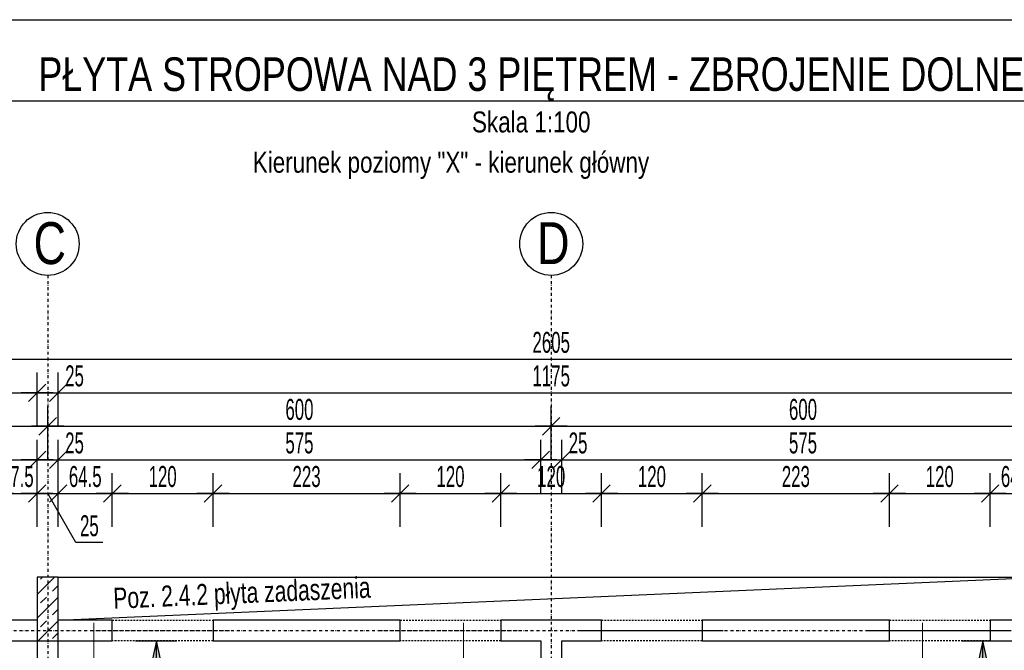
# Model space of a CAD drawing. Header units: millimetres. Extents: x 7622 to 13136, y -11868 to -7450.
# Tile 12 of 19: x 8782 to 9955, y -8202 to -7450. Entities that reach past the tile are written whole.
import ezdxf
from ezdxf.enums import TextEntityAlignment as Align

# ---------------------------------------------------------------- set-up
doc = ezdxf.new("R2010")
doc.units = ezdxf.units.MM
doc.header["$LTSCALE"] = 10
doc.linetypes.add('MO', pattern=[0.7, 0.35, -0.17, 0.01, -0.17])
doc.linetypes.add('MP', pattern=[0.36, 0.2, -0.16])
doc.layers.add('BA_obw', color=230, linetype='Continuous', plot=False)
for name, color, linetype in [('BA_szr', 1, 'Continuous'), ('BA_wym', 1, 'Continuous'), ('BD_lpm', 1, 'MP'), ('BD_osm', 1, 'MO'), ('BD_txs', 2, 'Continuous'), ('BD_wic', 1, 'Continuous'), ('BD_wig', 3, 'Continuous'), ('BZ_P_wid', 3, 'Continuous'), ('BZ_sym', 7, 'Continuous'), ('BZ_txg', 3, 'Continuous'), ('BZ_txs', 2, 'Continuous')]:
    doc.layers.add(name, color=color, linetype=linetype)
doc.styles.add('BIKTG', font='bikromsw.shx', dxfattribs={"width": 0.8})
doc.styles.add('BIKTS', font='bikromsw.shx', dxfattribs={"width": 0.8})
doc.styles.add('BIKWYM', font='bikromsw.shx', dxfattribs={"width": 0.6})
doc.dimstyles.new('BA_KR_100_cm', dxfattribs={"dimtxt": 25, "dimasz": 1.666667, "dimexe": 24, "dimexo": 0, "dimgap": 0, "dimtad": 0, "dimdec": 1, "dimrnd": 0.5, "dimzin": 9, "dimdsep": 46, "dimtxsty": 'BIKWYM', "dimblk": 'WYM-KR', "dimcen": 0, "dimdle": 20, "dimclrd": 256, "dimclre": 256, "dimclrt": 2, "dimadec": 0, "dimazin": 0, "dimtfac": 0.033333, "dimtdec": 1, "dimtmove": 0, "dimatfit": 3, "dimldrblk": 'WYM-KR', "dimfxl": 25, "dimfxlon": 1, "dimtvp": 0.8, "dimtolj": 1, "dimarcsym": 0})
doc.dimstyles.new('BZ_ST_100_cm', dxfattribs={"dimtxt": 25, "dimasz": 1.666667, "dimexe": 24, "dimexo": 0, "dimgap": 0, "dimtad": 0, "dimdec": 1, "dimrnd": 0.5, "dimdsep": 46, "dimtxsty": 'BIKWYM', "dimblk": 'WYM-ST', "dimcen": 0, "dimdle": 20, "dimclrd": 256, "dimclre": 256, "dimclrt": 7, "dimadec": 0, "dimazin": 0, "dimtfac": 0.033333, "dimtdec": 1, "dimtix": 1, "dimtmove": 2, "dimatfit": 3, "dimldrblk": 'WYM-ST', "dimfxl": 25, "dimfxlon": 1, "dimtvp": 0.8, "dimtolj": 1, "dimtzin": 0, "dimarcsym": 0})

# ---------------------------------------------------------------- blocks, each defined once
blk = doc.blocks.new('WYM-KR')
at = {"linetype": 'ByBlock'}
blk.add_line((11.52, 0), (-11.52, 0), dxfattribs=at)
at = {"color": 7, "linetype": 'ByBlock'}
blk.add_line((6.24, 6.24), (-6.24, -6.24), dxfattribs=at)
blk = doc.blocks.new('*D28')
at = {"layer": 'BA_wym', "lineweight": -2}
for p, q in [((8755.2, -8054.6), (8755.2, -7990.6)), ((8802.7, -8054.6), (8802.7, -7990.6)), ((8753.5, -8014.6), (8751.9, -8014.6)), ((8755.2, -8014.6), (8802.7, -8014.6)), ((8804.4, -8014.6), (8806, -8014.6))]:
    blk.add_line(p, q, dxfattribs=at)
at = {"layer": 'Defpoints', "color": 0}
for p in [(8802.7, -8014.6), (8755.2, -8165.6), (8802.7, -8165.6)]:
    blk.add_point(p, dxfattribs=at)
at = {"layer": 'BA_wym', "lineweight": -2, "xscale": 1.666666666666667, "yscale": 1.666666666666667, "zscale": 1.666666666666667}
blk.add_blockref('WYM-KR', (8755.2, -8014.6), dxfattribs=at)
at = {"layer": 'BA_wym', "lineweight": -2, "xscale": 1.666666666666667, "yscale": 1.666666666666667, "zscale": 1.666666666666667, "rotation": 180}
blk.add_blockref('WYM-KR', (8802.7, -8014.6), dxfattribs=at)
at = {"layer": 'BA_wym', "color": 2, "insert": (8779, -7994.6), "char_height": 25, "attachment_point": 5, "style": 'BIKWYM'}
blk.add_mtext('\\A1;47.5', dxfattribs=at)
blk = doc.blocks.new('*D29')
at = {"layer": 'BA_wym', "lineweight": -2}
for p, q in [((8802.7, -8054.6), (8802.7, -7990.6)), ((8827.7, -8054.6), (8827.7, -7990.6)), ((8801, -8014.6), (8799.4, -8014.6)), ((8802.7, -8014.6), (8827.7, -8014.6)), ((8848.7, -8073.3), (8815.2, -8014.6)), ((8829.4, -8014.6), (8831, -8014.6)), ((8881.1, -8073.3), (8848.7, -8073.3))]:
    blk.add_line(p, q, dxfattribs=at)
at = {"layer": 'Defpoints', "color": 0}
for p in [(8827.7, -8014.6), (8802.7, -8165.6), (8827.7, -8165.6)]:
    blk.add_point(p, dxfattribs=at)
at = {"layer": 'BA_wym', "lineweight": -2, "xscale": 1.666666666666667, "yscale": 1.666666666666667, "zscale": 1.666666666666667}
blk.add_blockref('WYM-KR', (8802.7, -8014.6), dxfattribs=at)
at = {"layer": 'BA_wym', "lineweight": -2, "xscale": 1.666666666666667, "yscale": 1.666666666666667, "zscale": 1.666666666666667, "rotation": 180}
blk.add_blockref('WYM-KR', (8827.7, -8014.6), dxfattribs=at)
at = {"layer": 'BA_wym', "color": 2, "insert": (8864.9, -8053.3), "char_height": 25, "attachment_point": 5, "style": 'BIKWYM'}
blk.add_mtext('\\A1;25', dxfattribs=at)
blk = doc.blocks.new('*D30')
at = {"layer": 'BA_wym', "lineweight": -2}
for p, q in [((8827.7, -8054.6), (8827.7, -7990.6)), ((8892.2, -8054.6), (8892.2, -7990.6)), ((8829.4, -8014.6), (8890.5, -8014.6))]:
    blk.add_line(p, q, dxfattribs=at)
at = {"layer": 'Defpoints', "color": 0}
for p in [(8892.2, -8014.6), (8827.7, -8165.6), (8892.2, -8165.6)]:
    blk.add_point(p, dxfattribs=at)
at = {"layer": 'BA_wym', "lineweight": -2, "xscale": 1.666666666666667, "yscale": 1.666666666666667, "zscale": 1.666666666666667, "rotation": 180}
blk.add_blockref('WYM-KR', (8827.7, -8014.6), dxfattribs=at)
at = {"layer": 'BA_wym', "lineweight": -2, "xscale": 1.666666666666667, "yscale": 1.666666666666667, "zscale": 1.666666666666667}
blk.add_blockref('WYM-KR', (8892.2, -8014.6), dxfattribs=at)
at = {"layer": 'BA_wym', "color": 2, "insert": (8860, -7994.6), "char_height": 25, "attachment_point": 5, "style": 'BIKWYM'}
blk.add_mtext('\\A1;64.5', dxfattribs=at)
blk = doc.blocks.new('*D31')
at = {"layer": 'BA_wym', "lineweight": -2}
for p, q in [((8892.2, -8054.6), (8892.2, -7990.6)), ((9012.2, -8054.6), (9012.2, -7990.6)), ((8893.9, -8014.6), (9010.5, -8014.6))]:
    blk.add_line(p, q, dxfattribs=at)
at = {"layer": 'Defpoints', "color": 0}
for p in [(9012.2, -8014.6), (8892.2, -8165.6), (9012.2, -8165.6)]:
    blk.add_point(p, dxfattribs=at)
at = {"layer": 'BA_wym', "lineweight": -2, "xscale": 1.666666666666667, "yscale": 1.666666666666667, "zscale": 1.666666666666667, "rotation": 180}
blk.add_blockref('WYM-KR', (8892.2, -8014.6), dxfattribs=at)
at = {"layer": 'BA_wym', "lineweight": -2, "xscale": 1.666666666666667, "yscale": 1.666666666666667, "zscale": 1.666666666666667}
blk.add_blockref('WYM-KR', (9012.2, -8014.6), dxfattribs=at)
at = {"layer": 'BA_wym', "color": 2, "insert": (8952.2, -7994.6), "char_height": 25, "attachment_point": 5, "style": 'BIKWYM'}
blk.add_mtext('\\A1;120', dxfattribs=at)
blk = doc.blocks.new('*D32')
at = {"layer": 'BA_wym', "lineweight": -2}
for p, q in [((9012.2, -8054.6), (9012.2, -7990.6)), ((9235.2, -8054.6), (9235.2, -7990.6)), ((9013.9, -8014.6), (9233.5, -8014.6))]:
    blk.add_line(p, q, dxfattribs=at)
at = {"layer": 'Defpoints', "color": 0}
for p in [(9235.2, -8014.6), (9012.2, -8165.6), (9235.2, -8165.6)]:
    blk.add_point(p, dxfattribs=at)
at = {"layer": 'BA_wym', "lineweight": -2, "xscale": 1.666666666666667, "yscale": 1.666666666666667, "zscale": 1.666666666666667, "rotation": 180}
blk.add_blockref('WYM-KR', (9012.2, -8014.6), dxfattribs=at)
at = {"layer": 'BA_wym', "lineweight": -2, "xscale": 1.666666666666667, "yscale": 1.666666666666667, "zscale": 1.666666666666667}
blk.add_blockref('WYM-KR', (9235.2, -8014.6), dxfattribs=at)
at = {"layer": 'BA_wym', "color": 2, "insert": (9123.7, -7994.6), "char_height": 25, "attachment_point": 5, "style": 'BIKWYM'}
blk.add_mtext('\\A1;223', dxfattribs=at)
blk = doc.blocks.new('*D33')
at = {"layer": 'BA_wym', "lineweight": -2}
for p, q in [((9235.2, -8054.6), (9235.2, -7990.6)), ((9355.2, -8054.6), (9355.2, -7990.6)), ((9236.9, -8014.6), (9353.5, -8014.6))]:
    blk.add_line(p, q, dxfattribs=at)
at = {"layer": 'Defpoints', "color": 0}
for p in [(9355.2, -8014.6), (9235.2, -8165.6), (9355.2, -8165.6)]:
    blk.add_point(p, dxfattribs=at)
at = {"layer": 'BA_wym', "lineweight": -2, "xscale": 1.666666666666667, "yscale": 1.666666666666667, "zscale": 1.666666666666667, "rotation": 180}
blk.add_blockref('WYM-KR', (9235.2, -8014.6), dxfattribs=at)
at = {"layer": 'BA_wym', "lineweight": -2, "xscale": 1.666666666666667, "yscale": 1.666666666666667, "zscale": 1.666666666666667}
blk.add_blockref('WYM-KR', (9355.2, -8014.6), dxfattribs=at)
at = {"layer": 'BA_wym', "color": 2, "insert": (9295.2, -7994.6), "char_height": 25, "attachment_point": 5, "style": 'BIKWYM'}
blk.add_mtext('\\A1;120', dxfattribs=at)
blk = doc.blocks.new('*D34')
at = {"layer": 'BA_wym', "lineweight": -2}
for p, q in [((9355.2, -8054.6), (9355.2, -7990.6)), ((9475.2, -8054.6), (9475.2, -7990.6)), ((9356.9, -8014.6), (9473.5, -8014.6))]:
    blk.add_line(p, q, dxfattribs=at)
at = {"layer": 'Defpoints', "color": 0}
for p in [(9475.2, -8014.6), (9355.2, -8165.6), (9475.2, -8165.6)]:
    blk.add_point(p, dxfattribs=at)
at = {"layer": 'BA_wym', "lineweight": -2, "xscale": 1.666666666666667, "yscale": 1.666666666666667, "zscale": 1.666666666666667, "rotation": 180}
blk.add_blockref('WYM-KR', (9355.2, -8014.6), dxfattribs=at)
at = {"layer": 'BA_wym', "lineweight": -2, "xscale": 1.666666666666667, "yscale": 1.666666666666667, "zscale": 1.666666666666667}
blk.add_blockref('WYM-KR', (9475.2, -8014.6), dxfattribs=at)
at = {"layer": 'BA_wym', "color": 2, "insert": (9415.2, -7994.6), "char_height": 25, "attachment_point": 5, "style": 'BIKWYM'}
blk.add_mtext('\\A1;120', dxfattribs=at)
blk = doc.blocks.new('*D35')
at = {"layer": 'BA_wym', "lineweight": -2}
for p, q in [((9475.2, -8054.6), (9475.2, -7990.6)), ((9595.2, -8054.6), (9595.2, -7990.6)), ((9476.9, -8014.6), (9593.5, -8014.6))]:
    blk.add_line(p, q, dxfattribs=at)
at = {"layer": 'Defpoints', "color": 0}
for p in [(9595.2, -8014.6), (9475.2, -8165.6), (9595.2, -8165.6)]:
    blk.add_point(p, dxfattribs=at)
at = {"layer": 'BA_wym', "lineweight": -2, "xscale": 1.666666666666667, "yscale": 1.666666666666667, "zscale": 1.666666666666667, "rotation": 180}
blk.add_blockref('WYM-KR', (9475.2, -8014.6), dxfattribs=at)
at = {"layer": 'BA_wym', "lineweight": -2, "xscale": 1.666666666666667, "yscale": 1.666666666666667, "zscale": 1.666666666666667}
blk.add_blockref('WYM-KR', (9595.2, -8014.6), dxfattribs=at)
at = {"layer": 'BA_wym', "color": 2, "insert": (9535.2, -7994.6), "char_height": 25, "attachment_point": 5, "style": 'BIKWYM'}
blk.add_mtext('\\A1;120', dxfattribs=at)
blk = doc.blocks.new('*D36')
at = {"layer": 'BA_wym', "lineweight": -2}
for p, q in [((9595.2, -8054.6), (9595.2, -7990.6)), ((9818.2, -8054.6), (9818.2, -7990.6)), ((9596.9, -8014.6), (9816.5, -8014.6))]:
    blk.add_line(p, q, dxfattribs=at)
at = {"layer": 'Defpoints', "color": 0}
for p in [(9818.2, -8014.6), (9595.2, -8165.6), (9818.2, -8165.6)]:
    blk.add_point(p, dxfattribs=at)
at = {"layer": 'BA_wym', "lineweight": -2, "xscale": 1.666666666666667, "yscale": 1.666666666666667, "zscale": 1.666666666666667, "rotation": 180}
blk.add_blockref('WYM-KR', (9595.2, -8014.6), dxfattribs=at)
at = {"layer": 'BA_wym', "lineweight": -2, "xscale": 1.666666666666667, "yscale": 1.666666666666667, "zscale": 1.666666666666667}
blk.add_blockref('WYM-KR', (9818.2, -8014.6), dxfattribs=at)
at = {"layer": 'BA_wym', "color": 2, "insert": (9706.7, -7994.6), "char_height": 25, "attachment_point": 5, "style": 'BIKWYM'}
blk.add_mtext('\\A1;223', dxfattribs=at)
blk = doc.blocks.new('*D37')
at = {"layer": 'BA_wym', "lineweight": -2}
for p, q in [((9818.2, -8054.6), (9818.2, -7990.6)), ((9938.2, -8054.6), (9938.2, -7990.6)), ((9819.9, -8014.6), (9936.5, -8014.6))]:
    blk.add_line(p, q, dxfattribs=at)
at = {"layer": 'Defpoints', "color": 0}
for p in [(9938.2, -8014.6), (9818.2, -8165.6), (9938.2, -8165.6)]:
    blk.add_point(p, dxfattribs=at)
at = {"layer": 'BA_wym', "lineweight": -2, "xscale": 1.666666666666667, "yscale": 1.666666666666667, "zscale": 1.666666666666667, "rotation": 180}
blk.add_blockref('WYM-KR', (9818.2, -8014.6), dxfattribs=at)
at = {"layer": 'BA_wym', "lineweight": -2, "xscale": 1.666666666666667, "yscale": 1.666666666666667, "zscale": 1.666666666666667}
blk.add_blockref('WYM-KR', (9938.2, -8014.6), dxfattribs=at)
at = {"layer": 'BA_wym', "color": 2, "insert": (9878.2, -7994.6), "char_height": 25, "attachment_point": 5, "style": 'BIKWYM'}
blk.add_mtext('\\A1;120', dxfattribs=at)
blk = doc.blocks.new('*D38')
at = {"layer": 'BA_wym', "lineweight": -2}
for p, q in [((9938.2, -8054.6), (9938.2, -7990.6)), ((10002.7, -8054.6), (10002.7, -7990.6)), ((9939.9, -8014.6), (10001, -8014.6))]:
    blk.add_line(p, q, dxfattribs=at)
at = {"layer": 'Defpoints', "color": 0}
for p in [(10002.7, -8014.6), (9938.2, -8165.6), (10002.7, -8165.6)]:
    blk.add_point(p, dxfattribs=at)
at = {"layer": 'BA_wym', "lineweight": -2, "xscale": 1.666666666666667, "yscale": 1.666666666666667, "zscale": 1.666666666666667, "rotation": 180}
blk.add_blockref('WYM-KR', (9938.2, -8014.6), dxfattribs=at)
at = {"layer": 'BA_wym', "lineweight": -2, "xscale": 1.666666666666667, "yscale": 1.666666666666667, "zscale": 1.666666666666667}
blk.add_blockref('WYM-KR', (10002.7, -8014.6), dxfattribs=at)
at = {"layer": 'BA_wym', "color": 2, "insert": (9970.5, -7994.6), "char_height": 25, "attachment_point": 5, "style": 'BIKWYM'}
blk.add_mtext('\\A1;64.5', dxfattribs=at)
blk = doc.blocks.new('*D47')
at = {"layer": 'BA_wym', "lineweight": -2}
for p, q in [((8137.7, -8014.6), (8137.7, -7950.6)), ((8802.7, -8014.6), (8802.7, -7950.6)), ((8139.4, -7974.6), (8801, -7974.6))]:
    blk.add_line(p, q, dxfattribs=at)
at = {"layer": 'Defpoints', "color": 0}
for p in [(8802.7, -7974.6), (8802.7, -8114.6), (8137.7, -8165.6)]:
    blk.add_point(p, dxfattribs=at)
at = {"layer": 'BA_wym', "lineweight": -2, "xscale": 1.666666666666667, "yscale": 1.666666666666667, "zscale": 1.666666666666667, "rotation": 180}
blk.add_blockref('WYM-KR', (8137.7, -7974.6), dxfattribs=at)
at = {"layer": 'BA_wym', "lineweight": -2, "xscale": 1.666666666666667, "yscale": 1.666666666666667, "zscale": 1.666666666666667}
blk.add_blockref('WYM-KR', (8802.7, -7974.6), dxfattribs=at)
at = {"layer": 'BA_wym', "color": 2, "insert": (8470.2, -7954.6), "char_height": 25, "attachment_point": 5, "style": 'BIKWYM'}
blk.add_mtext('\\A1;665', dxfattribs=at)
blk = doc.blocks.new('*D48')
at = {"layer": 'BA_wym', "lineweight": -2}
for p, q in [((8802.7, -8014.6), (8802.7, -7950.6)), ((8827.7, -8014.6), (8827.7, -7950.6)), ((8801, -7974.6), (8799.4, -7974.6)), ((8802.7, -7974.6), (8827.7, -7974.6)), ((8829.4, -7974.6), (8863.4, -7974.6))]:
    blk.add_line(p, q, dxfattribs=at)
at = {"layer": 'Defpoints', "color": 0}
for p in [(8827.7, -7974.6), (8802.7, -8114.6), (8827.7, -8114.6)]:
    blk.add_point(p, dxfattribs=at)
at = {"layer": 'BA_wym', "lineweight": -2, "xscale": 1.666666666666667, "yscale": 1.666666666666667, "zscale": 1.666666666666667}
blk.add_blockref('WYM-KR', (8802.7, -7974.6), dxfattribs=at)
at = {"layer": 'BA_wym', "lineweight": -2, "xscale": 1.666666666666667, "yscale": 1.666666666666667, "zscale": 1.666666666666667, "rotation": 180}
blk.add_blockref('WYM-KR', (8827.7, -7974.6), dxfattribs=at)
at = {"layer": 'BA_wym', "color": 2, "insert": (8847.2, -7954.6), "char_height": 25, "attachment_point": 5, "style": 'BIKWYM'}
blk.add_mtext('\\A1;25', dxfattribs=at)
blk = doc.blocks.new('*D49')
at = {"layer": 'BA_wym', "lineweight": -2}
for p, q in [((8827.7, -8014.6), (8827.7, -7950.6)), ((9402.7, -8014.6), (9402.7, -7950.6)), ((8829.4, -7974.6), (9401, -7974.6))]:
    blk.add_line(p, q, dxfattribs=at)
at = {"layer": 'Defpoints', "color": 0}
for p in [(9402.7, -7974.6), (8827.7, -8114.6), (9402.7, -8190.6)]:
    blk.add_point(p, dxfattribs=at)
at = {"layer": 'BA_wym', "lineweight": -2, "xscale": 1.666666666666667, "yscale": 1.666666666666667, "zscale": 1.666666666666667, "rotation": 180}
blk.add_blockref('WYM-KR', (8827.7, -7974.6), dxfattribs=at)
at = {"layer": 'BA_wym', "lineweight": -2, "xscale": 1.666666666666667, "yscale": 1.666666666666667, "zscale": 1.666666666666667}
blk.add_blockref('WYM-KR', (9402.7, -7974.6), dxfattribs=at)
at = {"layer": 'BA_wym', "color": 2, "insert": (9115.2, -7954.6), "char_height": 25, "attachment_point": 5, "style": 'BIKWYM'}
blk.add_mtext('\\A1;575', dxfattribs=at)
blk = doc.blocks.new('*D50')
at = {"layer": 'BA_wym', "lineweight": -2}
for p, q in [((9402.7, -8014.6), (9402.7, -7950.6)), ((9427.7, -8014.6), (9427.7, -7950.6)), ((9401, -7974.6), (9399.4, -7974.6)), ((9402.7, -7974.6), (9427.7, -7974.6)), ((9429.4, -7974.6), (9463.4, -7974.6))]:
    blk.add_line(p, q, dxfattribs=at)
at = {"layer": 'Defpoints', "color": 0}
for p in [(9427.7, -7974.6), (9402.7, -8190.6), (9427.7, -8190.6)]:
    blk.add_point(p, dxfattribs=at)
at = {"layer": 'BA_wym', "lineweight": -2, "xscale": 1.666666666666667, "yscale": 1.666666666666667, "zscale": 1.666666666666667}
blk.add_blockref('WYM-KR', (9402.7, -7974.6), dxfattribs=at)
at = {"layer": 'BA_wym', "lineweight": -2, "xscale": 1.666666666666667, "yscale": 1.666666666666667, "zscale": 1.666666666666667, "rotation": 180}
blk.add_blockref('WYM-KR', (9427.7, -7974.6), dxfattribs=at)
at = {"layer": 'BA_wym', "color": 2, "insert": (9447.2, -7954.6), "char_height": 25, "attachment_point": 5, "style": 'BIKWYM'}
blk.add_mtext('\\A1;25', dxfattribs=at)
blk = doc.blocks.new('*D51')
at = {"layer": 'BA_wym', "lineweight": -2}
for p, q in [((9427.7, -8014.6), (9427.7, -7950.6)), ((10002.7, -8014.6), (10002.7, -7950.6)), ((9429.4, -7974.6), (10001, -7974.6))]:
    blk.add_line(p, q, dxfattribs=at)
at = {"layer": 'Defpoints', "color": 0}
for p in [(10002.7, -7974.6), (10002.7, -8114.6), (9427.7, -8190.6)]:
    blk.add_point(p, dxfattribs=at)
at = {"layer": 'BA_wym', "lineweight": -2, "xscale": 1.666666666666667, "yscale": 1.666666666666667, "zscale": 1.666666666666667, "rotation": 180}
blk.add_blockref('WYM-KR', (9427.7, -7974.6), dxfattribs=at)
at = {"layer": 'BA_wym', "lineweight": -2, "xscale": 1.666666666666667, "yscale": 1.666666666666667, "zscale": 1.666666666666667}
blk.add_blockref('WYM-KR', (10002.7, -7974.6), dxfattribs=at)
at = {"layer": 'BA_wym', "color": 2, "insert": (9715.2, -7954.6), "char_height": 25, "attachment_point": 5, "style": 'BIKWYM'}
blk.add_mtext('\\A1;575', dxfattribs=at)
blk = doc.blocks.new('*D57')
at = {"layer": 'BA_wym', "lineweight": -2}
for p, q in [((8665.2, -7974.6), (8665.2, -7910.6)), ((8815.2, -7974.6), (8815.2, -7910.6)), ((8666.9, -7934.6), (8813.5, -7934.6))]:
    blk.add_line(p, q, dxfattribs=at)
at = {"layer": 'Defpoints', "color": 0}
for p in [(8815.2, -7934.6), (8815.2, -8114.6), (8665.2, -8274.6)]:
    blk.add_point(p, dxfattribs=at)
at = {"layer": 'BA_wym', "lineweight": -2, "xscale": 1.666666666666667, "yscale": 1.666666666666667, "zscale": 1.666666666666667, "rotation": 180}
blk.add_blockref('WYM-KR', (8665.2, -7934.6), dxfattribs=at)
at = {"layer": 'BA_wym', "lineweight": -2, "xscale": 1.666666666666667, "yscale": 1.666666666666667, "zscale": 1.666666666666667}
blk.add_blockref('WYM-KR', (8815.2, -7934.6), dxfattribs=at)
at = {"layer": 'BA_wym', "color": 2, "insert": (8740.2, -7914.6), "char_height": 25, "attachment_point": 5, "style": 'BIKWYM'}
blk.add_mtext('\\A1;150', dxfattribs=at)
blk = doc.blocks.new('*D58')
at = {"layer": 'BA_wym', "lineweight": -2}
for p, q in [((8815.2, -7974.6), (8815.2, -7910.6)), ((9415.2, -7974.6), (9415.2, -7910.6)), ((8816.9, -7934.6), (9413.5, -7934.6))]:
    blk.add_line(p, q, dxfattribs=at)
at = {"layer": 'Defpoints', "color": 0}
for p in [(9415.2, -7934.6), (8815.2, -8114.6), (9415.2, -8165.6)]:
    blk.add_point(p, dxfattribs=at)
at = {"layer": 'BA_wym', "lineweight": -2, "xscale": 1.666666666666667, "yscale": 1.666666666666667, "zscale": 1.666666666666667, "rotation": 180}
blk.add_blockref('WYM-KR', (8815.2, -7934.6), dxfattribs=at)
at = {"layer": 'BA_wym', "lineweight": -2, "xscale": 1.666666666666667, "yscale": 1.666666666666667, "zscale": 1.666666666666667}
blk.add_blockref('WYM-KR', (9415.2, -7934.6), dxfattribs=at)
at = {"layer": 'BA_wym', "color": 2, "insert": (9115.2, -7914.6), "char_height": 25, "attachment_point": 5, "style": 'BIKWYM'}
blk.add_mtext('\\A1;600', dxfattribs=at)
blk = doc.blocks.new('*D59')
at = {"layer": 'BA_wym', "lineweight": -2}
for p, q in [((9415.2, -7974.6), (9415.2, -7910.6)), ((10015.2, -7974.6), (10015.2, -7910.6)), ((9416.9, -7934.6), (10013.5, -7934.6))]:
    blk.add_line(p, q, dxfattribs=at)
at = {"layer": 'Defpoints', "color": 0}
for p in [(10015.2, -7934.6), (10015.2, -8114.6), (9415.2, -8165.6)]:
    blk.add_point(p, dxfattribs=at)
at = {"layer": 'BA_wym', "lineweight": -2, "xscale": 1.666666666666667, "yscale": 1.666666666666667, "zscale": 1.666666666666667, "rotation": 180}
blk.add_blockref('WYM-KR', (9415.2, -7934.6), dxfattribs=at)
at = {"layer": 'BA_wym', "lineweight": -2, "xscale": 1.666666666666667, "yscale": 1.666666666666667, "zscale": 1.666666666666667}
blk.add_blockref('WYM-KR', (10015.2, -7934.6), dxfattribs=at)
at = {"layer": 'BA_wym', "color": 2, "insert": (9715.2, -7914.6), "char_height": 25, "attachment_point": 5, "style": 'BIKWYM'}
blk.add_mtext('\\A1;600', dxfattribs=at)
blk = doc.blocks.new('*D63')
at = {"layer": 'BA_wym', "lineweight": -2}
for p, q in [((8112.7, -7894.6), (8112.7, -7830.6)), ((10717.7, -7894.6), (10717.7, -7830.6)), ((8114.4, -7854.6), (10716, -7854.6))]:
    blk.add_line(p, q, dxfattribs=at)
at = {"layer": 'Defpoints', "color": 0}
for p in [(10717.7, -7854.6), (8112.7, -8165.6), (10717.7, -8165.6)]:
    blk.add_point(p, dxfattribs=at)
at = {"layer": 'BA_wym', "lineweight": -2, "xscale": 1.666666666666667, "yscale": 1.666666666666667, "zscale": 1.666666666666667, "rotation": 180}
blk.add_blockref('WYM-KR', (8112.7, -7854.6), dxfattribs=at)
at = {"layer": 'BA_wym', "lineweight": -2, "xscale": 1.666666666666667, "yscale": 1.666666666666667, "zscale": 1.666666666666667}
blk.add_blockref('WYM-KR', (10717.7, -7854.6), dxfattribs=at)
at = {"layer": 'BA_wym', "color": 2, "insert": (9415.2, -7834.6), "char_height": 25, "attachment_point": 5, "style": 'BIKWYM'}
blk.add_mtext('\\A1;2605', dxfattribs=at)
blk = doc.blocks.new('*D64')
at = {"layer": 'BA_wym', "lineweight": -2}
for p, q in [((8112.7, -7934.6), (8112.7, -7870.6)), ((8802.7, -7934.6), (8802.7, -7870.6)), ((8114.4, -7894.6), (8801, -7894.6))]:
    blk.add_line(p, q, dxfattribs=at)
at = {"layer": 'Defpoints', "color": 0}
for p in [(8802.7, -7894.6), (8802.7, -8114.6), (8112.7, -8165.6)]:
    blk.add_point(p, dxfattribs=at)
at = {"layer": 'BA_wym', "lineweight": -2, "xscale": 1.666666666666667, "yscale": 1.666666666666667, "zscale": 1.666666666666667, "rotation": 180}
blk.add_blockref('WYM-KR', (8112.7, -7894.6), dxfattribs=at)
at = {"layer": 'BA_wym', "lineweight": -2, "xscale": 1.666666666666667, "yscale": 1.666666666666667, "zscale": 1.666666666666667}
blk.add_blockref('WYM-KR', (8802.7, -7894.6), dxfattribs=at)
at = {"layer": 'BA_wym', "color": 2, "insert": (8457.7, -7874.6), "char_height": 25, "attachment_point": 5, "style": 'BIKWYM'}
blk.add_mtext('\\A1;690', dxfattribs=at)
blk = doc.blocks.new('*D65')
at = {"layer": 'BA_wym', "lineweight": -2}
for p, q in [((8827.7, -7934.6), (8827.7, -7870.6)), ((10002.7, -7934.6), (10002.7, -7870.6)), ((8829.4, -7894.6), (10001, -7894.6))]:
    blk.add_line(p, q, dxfattribs=at)
at = {"layer": 'Defpoints', "color": 0}
for p in [(10002.7, -7894.6), (8827.7, -8114.6), (10002.7, -8114.6)]:
    blk.add_point(p, dxfattribs=at)
at = {"layer": 'BA_wym', "lineweight": -2, "xscale": 1.666666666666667, "yscale": 1.666666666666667, "zscale": 1.666666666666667, "rotation": 180}
blk.add_blockref('WYM-KR', (8827.7, -7894.6), dxfattribs=at)
at = {"layer": 'BA_wym', "lineweight": -2, "xscale": 1.666666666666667, "yscale": 1.666666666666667, "zscale": 1.666666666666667}
blk.add_blockref('WYM-KR', (10002.7, -7894.6), dxfattribs=at)
at = {"layer": 'BA_wym', "color": 2, "insert": (9415.2, -7874.6), "char_height": 25, "attachment_point": 5, "style": 'BIKWYM'}
blk.add_mtext('\\A1;1175', dxfattribs=at)
blk = doc.blocks.new('*D170')
at = {"layer": 'BA_wym', "lineweight": -2}
for p, q in [((8802.7, -7934.6), (8802.7, -7870.6)), ((8827.7, -7934.6), (8827.7, -7870.6)), ((8801, -7894.6), (8799.4, -7894.6)), ((8802.7, -7894.6), (8827.7, -7894.6)), ((8829.4, -7894.6), (8863.4, -7894.6))]:
    blk.add_line(p, q, dxfattribs=at)
at = {"layer": 'Defpoints', "color": 0}
for p in [(8827.7, -7894.6), (8802.7, -8114.6), (8827.7, -8114.6)]:
    blk.add_point(p, dxfattribs=at)
at = {"layer": 'BA_wym', "lineweight": -2, "xscale": 1.666666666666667, "yscale": 1.666666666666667, "zscale": 1.666666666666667}
blk.add_blockref('WYM-KR', (8802.7, -7894.6), dxfattribs=at)
at = {"layer": 'BA_wym', "lineweight": -2, "xscale": 1.666666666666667, "yscale": 1.666666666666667, "zscale": 1.666666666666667, "rotation": 180}
blk.add_blockref('WYM-KR', (8827.7, -7894.6), dxfattribs=at)
at = {"layer": 'BA_wym', "color": 2, "insert": (8847.2, -7874.6), "char_height": 25, "attachment_point": 5, "style": 'BIKWYM'}
blk.add_mtext('\\A1;25', dxfattribs=at)
blk = doc.blocks.new('eoprz')
blk = doc.blocks.new('WYM-ST')
blk.add_hatch(color=256).paths.add_polyline_path([(-13, 2.88), (0, 0), (-13, -2.88)])
blk.add_lwpolyline([(0, 0), (-13, 2.88), (-13, -2.88), (0, 0)])
blk = doc.blocks.new('*D181')
at = {"layer": 'BA_wym', "lineweight": -2}
for p, q in [((9904.5, -8190.6), (9953.5, -8190.6)), ((9929.5, -9003.9), (9929.5, -8192.2)), ((9904.5, -9005.6), (9953.5, -9005.6))]:
    blk.add_line(p, q, dxfattribs=at)
at = {"layer": 'Defpoints', "color": 0}
for p in [(9747.6, -8190.6), (9929.5, -8190.6), (9747.6, -9005.6)]:
    blk.add_point(p, dxfattribs=at)
at = {"layer": 'BA_wym', "lineweight": -2, "xscale": 1.666666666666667, "yscale": 1.666666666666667, "zscale": 1.666666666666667}
for p, rotation in [((9929.5, -8190.6), 90), ((9929.5, -9005.6), 270)]:
    blk.add_blockref('WYM-ST', p, dxfattribs=dict(at, rotation=rotation))
at = {"layer": 'BA_wym', "color": 7, "insert": (9909.5, -8598.1), "char_height": 25, "attachment_point": 5, "rotation": 90, "style": 'BIKWYM'}
blk.add_mtext('\\A1;815', dxfattribs=at)
blk = doc.blocks.new('*D190')
at = {"layer": 'BA_wym', "lineweight": -2}
for p, q in [((8919.8, -8190.6), (8968.8, -8190.6)), ((8944.8, -8467.9), (8944.8, -8192.2)), ((8919.8, -8469.6), (8968.8, -8469.6))]:
    blk.add_line(p, q, dxfattribs=at)
at = {"layer": 'Defpoints', "color": 0}
for p in [(8827.7, -8190.6), (8944.8, -8190.6), (8827.7, -8469.6)]:
    blk.add_point(p, dxfattribs=at)
at = {"layer": 'BA_wym', "lineweight": -2, "xscale": 1.666666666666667, "yscale": 1.666666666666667, "zscale": 1.666666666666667}
for p, rotation in [((8944.8, -8190.6), 90), ((8944.8, -8469.6), 270)]:
    blk.add_blockref('WYM-ST', p, dxfattribs=dict(at, rotation=rotation))
at = {"layer": 'BA_wym', "color": 7, "insert": (8924.8, -8330.1), "char_height": 25, "attachment_point": 5, "rotation": 90, "style": 'BIKWYM'}
blk.add_mtext('\\A1;279', dxfattribs=at)

msp = doc.modelspace()

# ---------------------------------------------------------------- hatches: boundary and pattern name
at = {"layer": 'BA_szr'}
h = msp.add_hatch(dxfattribs=at)
h.set_pattern_fill('BIK_ZELBET', color=256, scale=100, angle=45, pattern_type=2)
h.set_pattern_definition([(45, (-2811.071, -9255.417), (-14.142136, 14.142136), []), (45, (-2818.142, -9248.346), (-14.142136, 14.142136), [10, -10])])
h.paths.add_polyline_path([(8802.71, -8190.57), (8827.71, -8190.57), (8827.71, -8114.57), (8802.71, -8114.57)])

# ---------------------------------------------------------------- linework, layer by layer
at = {"layer": 'BA_obw'}
msp.add_lwpolyline([(7622.49, -7449.62), (11557.66, -7449.62), (11557.66, -11248.01), (7622.49, -11248.01)], close=True, dxfattribs=at)
at = {"layer": 'BD_lpm'}
for points in [[(9012.21, -8190.57), (8892.21, -8190.57), (8892.21, -8165.57), (9012.21, -8165.57)], [(9355.21, -8190.57), (9235.21, -8190.57), (9235.21, -8165.57), (9355.21, -8165.57)], [(9595.21, -8190.57), (9475.21, -8190.57), (9475.21, -8165.57), (9595.21, -8165.57)], [(9938.21, -8190.57), (9818.21, -8190.57), (9818.21, -8165.57), (9938.21, -8165.57)]]:
    msp.add_lwpolyline(points, close=True, dxfattribs=at)
at = {"layer": 'BD_osm', "color": 5}
for p, q in [((8867.21, -8178.07), (9037.21, -8178.07)), ((9210.21, -8178.07), (9380.21, -8178.07)), ((9450.21, -8178.07), (9620.21, -8178.07)), ((9793.21, -8178.07), (9963.21, -8178.07))]:
    msp.add_line(p, q, dxfattribs=at)
at = {"layer": 'BD_osm'}
for points in [[(8815.21, -7754.57), (8815.21, -10627.02)], [(9415.21, -7754.57), (9415.21, -10627.02)], [(7752.71, -8178.07), (11077.71, -8178.07)]]:
    msp.add_lwpolyline(points, dxfattribs=at)
at = {"layer": 'BD_wic'}
for points in [[(8827.71, -8114.57), (10002.7, -8114.57)], [(8827.71, -8165.57), (10002.7, -8114.57)]]:
    msp.add_lwpolyline(points, dxfattribs=at)
for centre in [(8815.21, -7717.07), (9415.21, -7717.07)]:
    msp.add_circle(centre, 37.5, dxfattribs=at)
at = {"layer": 'BD_wig'}
for points in [[(8892.21, -8190.57), (8892.21, -8165.57), (8827.71, -8165.57), (8827.71, -8114.57), (8802.71, -8114.57), (8802.71, -8165.57), (8755.21, -8165.57), (8755.21, -8190.57), (8802.71, -8190.57), (8802.71, -9005.57), (8791.75, -9005.57), (8791.75, -9030.57), (8847.71, -9030.57), (8847.71, -9005.57), (8827.71, -9005.57), (8827.71, -8494.56), (8848.71, -8494.57), (8848.71, -8469.57), (8827.71, -8469.56), (8827.71, -8190.57), (8892.21, -8190.57)], [(10075.21, -8190.57), (10075.21, -8165.57), (10027.7, -8165.57), (10027.7, -8114.57), (10002.7, -8114.57), (10002.7, -8165.57), (9938.21, -8165.57), (9938.21, -8190.57), (10002.7, -8190.57), (10002.71, -9005.57), (9766.21, -9005.57), (9766.21, -9030.57), (10041.71, -9030.57), (10041.71, -9005.57), (10027.71, -9005.57), (10027.7, -8190.57), (10075.21, -8190.57)], [(9427.71, -8190.57), (9475.21, -8190.57), (9475.21, -8165.57), (9355.21, -8165.57), (9355.21, -8190.57), (9402.71, -8190.57), (9402.71, -8469.57)], [(9427.71, -9005.57), (9427.71, -8190.57)]]:
    msp.add_lwpolyline(points, dxfattribs=at)
for points in [[(8802.71, -8190.57), (8827.71, -8190.57), (8827.71, -8114.57), (8802.71, -8114.57)], [(9012.21, -8190.57), (9235.21, -8190.57), (9235.21, -8165.57), (9012.21, -8165.57)], [(9595.21, -8190.57), (9818.21, -8190.57), (9818.21, -8165.57), (9595.21, -8165.57)]]:
    msp.add_lwpolyline(points, close=True, dxfattribs=at)
at = {"layer": 'BZ_P_wid', "const_width": 1.2}
for points in [[(8870.16, -9033.57), (8870.16, -8168.57)], [(9310.67, -8491.56), (9310.67, -8168.57)], [(9857.65, -9033.57), (9857.65, -8168.57)]]:
    msp.add_lwpolyline(points, dxfattribs=at)
at = {"layer": 'BZ_txg'}
msp.add_lwpolyline([(8699.6, -7546.6), (10080.82, -7546.6)], dxfattribs=at)

# ---------------------------------------------------------------- block references
at = {"layer": 'BZ_sym'}
ref = msp.add_blockref('eoprz', (9391.41, -7546.6), dxfattribs=at)
ref.add_attrib('Nazwa', 'PŁYTA STROPOWA NAD 3 PIĘTREM - ZBROJENIE DOLNE', dxfattribs={"layer": 'BZ_txg', "height": 40, "style": 'BIKTG', "width": 0.8}).set_placement((9391.41, -7514.6), align=Align.MIDDLE_CENTER)
ref.add_attrib('Skala', 'Skala 1:100', dxfattribs={"layer": 'BZ_txs', "height": 25, "style": 'BIKTS', "width": 0.8}).set_placement((9391.41, -7571.6), align=Align.MIDDLE_CENTER)

# ---------------------------------------------------------------- texts
at = {"layer": 'BD_txs', "style": 'BIKTS', "width": 0.8}
for s, p in [('C', (8798.39, -7741.13)), ('D', (9398.39, -7741.13))]:
    msp.add_text(s, height=50, dxfattribs=at).set_placement(p)
at = {"layer": 'BZ_txs', "insert": (9059.57, -7607.15), "char_height": 25, "width": 724.2451, "attachment_point": 1, "style": 'BIKTS'}
msp.add_mtext('Kierunek poziomy "X" - kierunek główny', dxfattribs=at)
at = {"layer": 'BZ_txs', "insert": (8892.9, -8127.21), "char_height": 25, "width": 1008.4279, "attachment_point": 1, "rotation": 2.48534, "style": 'BIKTS'}
msp.add_mtext('{\\W0.75;Poz. 2.4.2\\A1; płyta zadaszenia}', dxfattribs=at)

# ---------------------------------------------------------------- dimensions: what is measured, and where the dimension line sits
at = {"layer": 'BA_wym'}
for base, p1, p2, override, picture, middle in [((10717.71, -7854.57), (8112.71, -8165.57), (10717.71, -8165.57), {"dimatfit": 1, "dimfxl": 40}, '*D63', (9415.21, -7834.57)), ((8802.71, -7894.57), (8112.71, -8165.57), (8802.71, -8114.57), {"dimatfit": 1, "dimfxl": 40}, '*D64', (8457.71, -7874.57)), ((8827.71, -7894.57), (8802.71, -8114.57), (8827.71, -8114.57), {"dimatfit": 1, "dimfxl": 40}, '*D170', (8847.23, -7874.57)), ((10002.7, -7894.57), (8827.71, -8114.57), (10002.7, -8114.57), {"dimtmove": 1, "dimatfit": 1, "dimfxl": 40}, '*D65', (9415.2, -7874.57)), ((8815.21, -7934.57), (8665.21, -8274.64), (8815.21, -8114.57), {"dimtmove": 1, "dimatfit": 1, "dimfxl": 40}, '*D57', (8740.21, -7914.57)), ((9415.21, -7934.57), (8815.21, -8114.57), (9415.21, -8165.57), {"dimtmove": 1, "dimatfit": 1, "dimfxl": 40}, '*D58', (9115.21, -7914.57)), ((10015.2, -7934.57), (9415.21, -8165.57), (10015.2, -8114.57), {"dimtmove": 1, "dimatfit": 1, "dimfxl": 40}, '*D59', (9715.2, -7914.57)), ((8802.71, -7974.57), (8137.71, -8165.57), (8802.71, -8114.57), {"dimtmove": 1, "dimatfit": 1, "dimfxl": 40}, '*D47', (8470.21, -7954.57)), ((8827.71, -7974.57), (8802.71, -8114.57), (8827.71, -8114.57), {"dimblk": 'WYM-KR', "dimatfit": 1, "dimfxl": 40}, '*D48', (8847.23, -7954.57)), ((9402.71, -7974.57), (8827.71, -8114.57), (9402.71, -8190.57), {"dimtmove": 1, "dimatfit": 1, "dimfxl": 40}, '*D49', (9115.21, -7954.57)), ((9427.71, -7974.57), (9402.71, -8190.57), (9427.71, -8190.57), {"dimblk": 'WYM-KR', "dimatfit": 1, "dimfxl": 40}, '*D50', (9447.23, -7954.57)), ((10002.7, -7974.57), (9427.71, -8190.57), (10002.7, -8114.57), {"dimtmove": 1, "dimatfit": 1, "dimfxl": 40}, '*D51', (9715.2, -7954.57)), ((8892.21, -8014.57), (8827.71, -8165.57), (8892.21, -8165.57), {"dimtmove": 1, "dimatfit": 1, "dimfxl": 40}, '*D30', (8859.96, -7994.57)), ((9012.21, -8014.57), (8892.21, -8165.57), (9012.21, -8165.57), {"dimtmove": 1, "dimatfit": 1, "dimfxl": 40}, '*D31', (8952.21, -7994.57)), ((9235.21, -8014.57), (9012.21, -8165.57), (9235.21, -8165.57), {"dimtmove": 1, "dimatfit": 1, "dimfxl": 40}, '*D32', (9123.71, -7994.57)), ((9355.21, -8014.57), (9235.21, -8165.57), (9355.21, -8165.57), {"dimtmove": 1, "dimatfit": 1, "dimfxl": 40}, '*D33', (9295.21, -7994.57)), ((9475.21, -8014.57), (9355.21, -8165.57), (9475.21, -8165.57), {"dimtmove": 1, "dimatfit": 1, "dimfxl": 40}, '*D34', (9415.21, -7994.57)), ((9595.21, -8014.57), (9475.21, -8165.57), (9595.21, -8165.57), {"dimtmove": 1, "dimatfit": 1, "dimfxl": 40}, '*D35', (9535.21, -7994.57)), ((9818.21, -8014.57), (9595.21, -8165.57), (9818.21, -8165.57), {"dimtmove": 1, "dimatfit": 1, "dimfxl": 40}, '*D36', (9706.71, -7994.57)), ((9938.21, -8014.57), (9818.21, -8165.57), (9938.21, -8165.57), {"dimtmove": 1, "dimatfit": 1, "dimfxl": 40}, '*D37', (9878.21, -7994.57)), ((10002.7, -8014.57), (9938.21, -8165.57), (10002.7, -8165.57), {"dimtmove": 1, "dimatfit": 1, "dimfxl": 40}, '*D38', (9970.45, -7994.57))]:
    dim = msp.add_linear_dim(base=base, p1=p1, p2=p2, dimstyle='BA_KR_100_cm', override=override, dxfattribs=at)
    dim.commit()
    dim.dimension.update_dxf_attribs({"geometry": picture, "text_midpoint": middle})
for base, p1, p2, override, picture, middle in [((8802.71, -8014.57), (8755.21, -8165.57), (8802.71, -8165.57), {"dimblk": 'WYM-KR', "dimatfit": 1, "dimfxl": 40}, '*D28', (8778.96, -8014.57)), ((8827.71, -8014.57), (8802.71, -8165.57), (8827.71, -8165.57), {"dimtmove": 1, "dimatfit": 1, "dimfxl": 40}, '*D29', (8848.7, -8073.28))]:
    dim = msp.add_linear_dim(base=base, p1=p1, p2=p2, dimstyle='BA_KR_100_cm', override=override, dxfattribs=at)
    dim.commit()
    dim.dimension.update_dxf_attribs({"geometry": picture, "text_midpoint": middle, "dimtype": 160})
for base, p1, p2, picture, middle in [((8944.82, -8190.57), (8827.71, -8469.56), (8827.71, -8190.57), '*D190', (8924.82, -8330.07)), ((9929.46, -8190.57), (9747.55, -9005.57), (9747.55, -8190.57), '*D181', (9909.46, -8598.07))]:
    dim = msp.add_linear_dim(base=base, p1=p1, p2=p2, angle=90, dimstyle='BZ_ST_100_cm', override={"dimrnd": 1, "dimblk": 'WYM-ST'}, dxfattribs=at)
    dim.commit()
    dim.dimension.update_dxf_attribs({"geometry": picture, "text_midpoint": middle})

doc.saveas('drawing.dxf')
